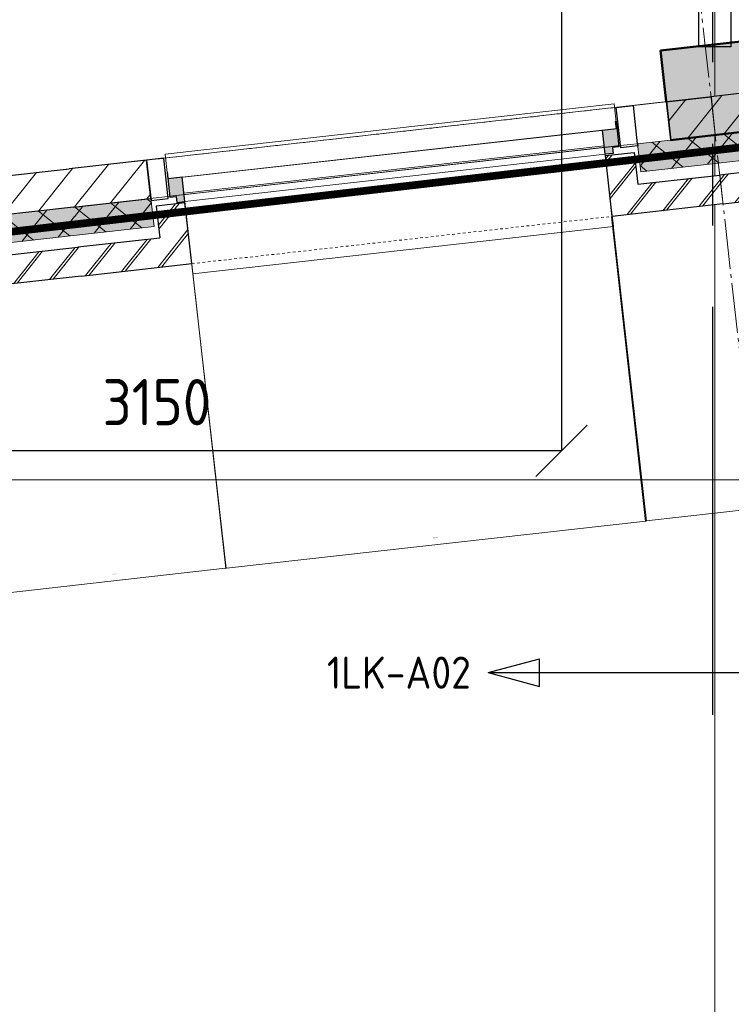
# Model space of a CAD drawing. Header units: millimetres. Extents: x -38031 to 110605, y -30229 to 92226.
# Tile 109 of 194: x 40402 to 43174, y 1458 to 5290. Entities that reach past the tile are written whole.
import ezdxf
from ezdxf.enums import TextEntityAlignment as Align

# ---------------------------------------------------------------- set-up
doc = ezdxf.new("R2010")
doc.units = ezdxf.units.MM
doc.header["$LTSCALE"] = 50
doc.set_wipeout_variables(frame=1)
doc.header["$PDMODE"] = 1
for name, pattern in [('HIDDEN', [9.525, 6.35, -3.175]), ('PHANTOM', [63.5, 31.75, -6.35, 6.35, -6.35, 6.35, -6.35]), ('STYLE_01', [0.41664, 0.20828, -0.20836]), ('STYLE_07', [1.875, 0.625, -0.20828, 0.625, -0.20836, 0.06943, -0.13893]), ('STYLE_11', [5, 3.888855, -0.416718, 0.277786, -0.416641])]:
    doc.linetypes.add(name, pattern=pattern)
for name, color, linetype, lineweight in [('00 ALGEMEEN', 7, 'Continuous', 15), ('05 LINE-.Stramien', 1, 'STYLE_11', 15), ('05 LINE-0.10 grijs', 8, 'Continuous', 9), ('21 WAND BUITEN-21F_baksteen', 7, 'Continuous', 25), ('21 WAND BUITEN-21F_kalkzandsteen', 7, 'Continuous', 25), ('21 WAND BUITEN-21G_hsb', 1, 'Continuous', 15), ('21 WAND BUITEN-29_isolatie', 1, 'Continuous', 15), ('28 CONSTRUCTIE-28E_beton', 5, 'Continuous', 50), ('Guides', 203, 'Continuous', 13), ('koppenmaten', 163, 'Continuous', 15), ('stramien', 1, 'Continuous', 15)]:
    doc.layers.add(name, color=color, linetype=linetype, lineweight=lineweight)
for name, color, linetype in [('AL$1A---_ALGEMEEN', 8, 'Continuous'), ('AL------_MAATVOERING', 2, 'Continuous'), ('AM$1A---_ARCERING', 8, 'Continuous'), ('AT$1A---_TEKST025', 8, 'Continuous'), ('BOUWKUNDIG', 8, 'Continuous'), ('brandscheiding', 5, 'HIDDEN'), ('EL6212--_S', 4, 'Continuous'), ('Kastenscheiding', 4, 'PHANTOM')]:
    doc.layers.add(name, color=color, linetype=linetype)
doc.styles.add('Arial', font='ARIAL.TTF')
doc.styles.add('BURO-018', font='iso.shx', dxfattribs={"height": 90})
doc.styles.add('BURO-035', font='ISO.shx', dxfattribs={"height": 175})
doc.styles.get("Standard").update_dxf_attribs({"font": 'iso.shx'})
doc.dimstyles.new('STABICAD', dxfattribs={"dimscale": 100, "dimtxt": 1.8, "dimasz": 2, "dimexe": 0, "dimexo": 2.5, "dimgap": 1.5, "dimtad": 0, "dimdec": 0, "dimrnd": 10, "dimzin": 0, "dimdsep": 46, "dimtxsty": 'Standard', "dimblk1": 'OBLIQUE', "dimblk2": 'OBLIQUE', "dimsah": 1, "dimcen": -3, "dimadec": 0, "dimazin": 0, "dimtfac": 1, "dimtdec": 0, "dimtofl": 0, "dimtmove": 2, "dimatfit": 3, "dimfxl": 0, "dimtvp": 1.055556, "dimtolj": 1, "dimtzin": 0, "dimarcsym": 0})
doc.dimstyles.new('VyA', dxfattribs={"dimtxt": 2.272868, "dimasz": 2.120801, "dimexe": 1.5, "dimexo": 1.59, "dimgap": 0.5, "dimtad": 1, "dimdec": 0, "dimzin": 11, "dimtxsty": 'Arial', "dimblk": 'VW_SLASH', "dimcen": 0, "dimdle": 1, "dimazin": 0, "dimtfac": 0.8, "dimtdec": 0, "dimtix": 1, "dimtmove": 0, "dimatfit": 0, "dimldrblk": 'VW_FILLEDARROW', "dimfxl": 0, "dimfrac": 2, "dimtolj": 1, "dimtzin": 11, "dimarcsym": 0})
pattern_1 = [(45, (0, 0), (70.7107, -70.7107), []), (45, (7.07, -7.07), (70.7107, -70.7107), [])]
pattern_2 = [(135, (0, 0), (70.7107, 70.7107), []), (45, (299.34, -299.34), (70.7107, -70.7107), [])]
pattern_3 = [(45, (0, 0), (70.7107, -70.7107), [])]

# ---------------------------------------------------------------- blocks, each defined once
blk = doc.blocks.new('_Oblique')
at = {"color": 0, "linetype": 'ByBlock', "lineweight": -2}
blk.add_line((-0.5, -0.5), (0.5, 0.5), dxfattribs=at)
blk = doc.blocks.new('*D119')
at = {"layer": 'AL------_MAATVOERING', "color": 0, "lineweight": -2}
for p, q in [((42512.4, 5707.9), (42512.4, 3611.7)), ((39360, 4973.4), (39360, 3611.7)), ((42512.4, 3611.7), (39360, 3611.7))]:
    blk.add_line(p, q, dxfattribs=at)
at = {"layer": 'Defpoints', "color": 0}
for p in [(42512.4, 5957.9), (39360, 5223.4), (39360, 3611.7)]:
    blk.add_point(p, dxfattribs=at)
at = {"layer": 'AL------_MAATVOERING', "color": 0, "lineweight": -2, "xscale": 200, "yscale": 200, "zscale": 200, "rotation": 180}
blk.add_blockref('_Oblique', (39360, 3611.7), dxfattribs=at)
at = {"layer": 'AL------_MAATVOERING', "color": 0, "lineweight": -2, "xscale": 200, "yscale": 200, "zscale": 200}
blk.add_blockref('_Oblique', (42512.4, 3611.7), dxfattribs=at)
at = {"layer": 'AL------_MAATVOERING', "color": 0, "insert": (40936.2, 3801.7), "char_height": 180, "attachment_point": 5}
blk.add_mtext('\\A1;3150', dxfattribs=at)
blk = doc.blocks.new('E00160')
at = {"color": 0, "linetype": 'Continuous'}
for p, q in [((-17.5, 0), (-13.5, 1.072)), ((-13.5, -1.072), (-13.5, 1.072)), ((17.5, 0), (13.5, 1.072)), ((13.5, -1.072), (13.5, 1.072)), ((-17.5, 0), (17.5, 0)), ((-17.5, 0), (-13.5, -1.072)), ((17.5, 0), (13.5, -1.072))]:
    blk.add_line(p, q, dxfattribs=at)
at = {"color": 0, "linetype": 'Continuous', "style": 'BURO-035'}
for tag, p in [('E_TEXT2', (-22.5, 0)), ('E_TEXT1', (22.5, 0))]:
    blk.add_attdef(tag, text='', height=3.5, dxfattribs=at).set_placement(p, align=Align.MIDDLE)
blk = doc.blocks.new('zijdetail kozijn 2kops')
at = {"color": 0}
blk.add_wipeout([(-63, 420), (-130, 420), (-130, 262), (-63, 262)], dxfattribs=at).dxf.layer = 'AL$1A---_ALGEMEEN'
at = {"layer": 'AM$1A---_ARCERING', "linetype": 'Continuous', "lineweight": 0}
blk.add_hatch(color=256, dxfattribs=at).paths.add_polyline_path([(-54.2, 338), (-54.2, 366), (-56, 366), (-56, 266), (-31, 266), (-31, 243), (0, 243), (0, 338), (-22, 338)])
at = {"layer": 'AL$1A---_ALGEMEEN', "color": 0}
for points in [[(-63, 420), (-130, 420), (-130, 262), (-63, 262)], [(-54.2, 338), (-54.2, 366), (-56, 366), (-56, 266), (-31, 266), (-31, 243), (0, 243), (0, 338), (-22, 338)]]:
    blk.add_lwpolyline(points, close=True, dxfattribs=at)
blk = doc.blocks.new('31x_alu-1e-mk106b-p')
at = {"color": 0}
blk.add_wipeout([(-338, 1648), (-338, 0), (-276, 0), (-276, 1648)], dxfattribs=at).dxf.layer = '05 LINE-0.10 grijs'
at = {"layer": '05 LINE-0.10 grijs', "color": 0}
for points in [[(-435, 1704), (-338, 1704), (-338, -56), (-435, -56)], [(-338, 1648), (-338, 0), (-276, 0), (-276, 1648)]]:
    blk.add_lwpolyline(points, close=True, dxfattribs=at)
at = {"layer": '00 ALGEMEEN', "color": 0, "xscale": -1, "rotation": 90}
blk.add_blockref('zijdetail kozijn 2kops', (0, 1648), dxfattribs=at)
at = {"layer": '00 ALGEMEEN', "color": 0, "rotation": 90}
blk.add_blockref('zijdetail kozijn 2kops', (0, 0), dxfattribs=at)
at = {"layer": '05 LINE-0.10 grijs', "color": 0, "linetype": 'STYLE_01'}
blk.add_line((-420, 1711), (-420, -63), dxfattribs=at)
at = {"layer": '05 LINE-0.10 grijs', "color": 0}
blk.add_lwpolyline([(-243, 1648), (40, 1648), (40, 0), (-243, 0)], close=True, dxfattribs=at)
at = {"color": 0}
blk.add_wipeout([(-113, -113), (-113, -434), (0, -434), (0, -113), (0, 0), (-238, 0), (-238, -113), (-114, -113)], dxfattribs=at).dxf.layer = '21 WAND BUITEN-21F_baksteen'
at = {"layer": 'AM$1A---_ARCERING', "linetype": 'Continuous', "lineweight": 5}
h = blk.add_hatch(dxfattribs=at)
h.set_pattern_fill('BAKSTEEN', color=256, style=0, pattern_type=2)
h.set_pattern_definition(pattern_1)
edge = h.paths.add_edge_path()
edge.add_line((-113, -113), (-113, -434))
edge.add_line((-113, -434), (0, -434))
edge.add_line((0, -434), (0, -113))
edge.add_line((0, -113), (0, 0))
edge.add_line((0, 0), (-238, 0))
edge.add_line((-238, 0), (-238, -113))
edge.add_line((-238, -113), (-114, -113))
at = {"layer": 'AM$1A---_ARCERING', "linetype": 'Continuous', "lineweight": 0}
blk.add_hatch(color=256, dxfattribs=at).paths.add_polyline_path([(-160, -130), (-270, -130), (-270, -434), (-160, -434)])
at = {"layer": 'AM$1A---_ARCERING', "linetype": 'Continuous', "lineweight": 5}
h = blk.add_hatch(dxfattribs=at)
h.set_pattern_fill('ISOLATIE', color=256, style=0, pattern_type=2)
h.set_pattern_definition(pattern_2)
h.paths.add_polyline_path([(-160, -130), (-270, -130), (-270, -434), (-160, -434)])
at = {"layer": '05 LINE-0.10 grijs', "color": 0, "linetype": 'STYLE_01'}
blk.add_line((0, 1648), (0, 0), dxfattribs=at)
at = {"layer": '21 WAND BUITEN-21F_baksteen', "color": 0}
blk.add_line((-113, -113), (-113, -434), dxfattribs=at)
at = {"layer": '21 WAND BUITEN-21F_baksteen', "color": 0, "flags": 128}
blk.add_lwpolyline([(0, -434), (0, -113), (0, 0), (-238, 0), (-238, -113), (-114, -113)], dxfattribs=at)
at = {"layer": '21 WAND BUITEN-29_isolatie', "color": 0}
blk.add_line((-160, -434), (-160, -130), dxfattribs=at)
at = {"layer": '21 WAND BUITEN-29_isolatie', "color": 0, "flags": 128}
blk.add_lwpolyline([(-160, -130), (-270, -130), (-270, -434)], dxfattribs=at)
at = {"color": 0}
for points, layer in [([(-113, 1761), (-113, 2082), (0, 2082), (0, 1761), (0, 1648), (-238, 1648), (-238, 1761), (-114, 1761)], '21 WAND BUITEN-21F_baksteen'), ([(-420, -130), (-420, -434), (-270, -434), (-270, -130)], '21 WAND BUITEN-21F_kalkzandsteen')]:
    blk.add_wipeout(points, dxfattribs=at).dxf.layer = layer
at = {"layer": 'AM$1A---_ARCERING', "linetype": 'Continuous', "lineweight": 0}
blk.add_hatch(color=256, dxfattribs=at).paths.add_polyline_path([(-160, 1778), (-270, 1778), (-270, 2082), (-160, 2082)])
at = {"layer": 'AM$1A---_ARCERING', "linetype": 'Continuous', "lineweight": 5}
h = blk.add_hatch(dxfattribs=at)
h.set_pattern_fill('ISOLATIE', color=256, style=0, pattern_type=2)
h.set_pattern_definition(pattern_2)
h.paths.add_polyline_path([(-160, 1778), (-270, 1778), (-270, 2082), (-160, 2082)])
h = blk.add_hatch(dxfattribs=at)
h.set_pattern_fill('BAKSTEEN', color=256, style=0, pattern_type=2)
h.set_pattern_definition(pattern_1)
edge = h.paths.add_edge_path()
edge.add_line((-113, 1761), (-113, 2082))
edge.add_line((-113, 2082), (0, 2082))
edge.add_line((0, 2082), (0, 1761))
edge.add_line((0, 1761), (0, 1648))
edge.add_line((0, 1648), (-238, 1648))
edge.add_line((-238, 1648), (-238, 1761))
edge.add_line((-238, 1761), (-114, 1761))
h = blk.add_hatch(dxfattribs=at)
h.set_pattern_fill('KALKZANDSTEEN', color=256, style=0, pattern_type=2)
h.set_pattern_definition(pattern_3)
h.paths.add_polyline_path([(-420, -130), (-420, -434), (-270, -434), (-270, -130)])
at = {"layer": '21 WAND BUITEN-21F_baksteen', "color": 0}
blk.add_line((-113, 1761), (-113, 2082), dxfattribs=at)
at = {"layer": '21 WAND BUITEN-21F_baksteen', "color": 0, "flags": 128}
blk.add_lwpolyline([(0, 2082), (0, 1761), (0, 1648), (-238, 1648), (-238, 1761), (-114, 1761)], dxfattribs=at)
at = {"layer": '21 WAND BUITEN-21F_kalkzandsteen', "color": 0}
blk.add_line((-420, -130), (-420, -434), dxfattribs=at)
at = {"layer": '21 WAND BUITEN-21F_kalkzandsteen', "color": 0, "flags": 128}
blk.add_lwpolyline([(-270, -434), (-270, -130), (-420, -130)], dxfattribs=at)
at = {"layer": '21 WAND BUITEN-29_isolatie', "color": 0}
blk.add_line((-160, 2082), (-160, 1778), dxfattribs=at)
at = {"layer": '21 WAND BUITEN-29_isolatie', "color": 0, "flags": 128}
blk.add_lwpolyline([(-160, 1778), (-270, 1778), (-270, 2082)], dxfattribs=at)
at = {"color": 0}
blk.add_wipeout([(-420, 1778), (-420, 2082), (-270, 2082), (-270, 1778)], dxfattribs=at).dxf.layer = '21 WAND BUITEN-21F_kalkzandsteen'
at = {"layer": 'AM$1A---_ARCERING', "linetype": 'Continuous', "lineweight": 5}
h = blk.add_hatch(dxfattribs=at)
h.set_pattern_fill('KALKZANDSTEEN', color=256, style=0, pattern_type=2)
h.set_pattern_definition(pattern_3)
h.paths.add_polyline_path([(-420, 1778), (-420, 2082), (-270, 2082), (-270, 1778)])
at = {"layer": '21 WAND BUITEN-21F_kalkzandsteen', "color": 0}
blk.add_line((-420, 1778), (-420, 2082), dxfattribs=at)
at = {"layer": '21 WAND BUITEN-21F_kalkzandsteen', "color": 0, "flags": 128}
blk.add_lwpolyline([(-270, 2082), (-270, 1778), (-420, 1778)], dxfattribs=at)
blk = doc.blocks.new('VW_SLASH')
at = {"layer": 'AL$1A---_ALGEMEEN', "color": 0, "linetype": 'ByBlock', "lineweight": -2}
blk.add_line((0, 0), (-1, 0), dxfattribs=at)
at = {"layer": 'AL$1A---_ALGEMEEN', "color": 0, "linetype": 'ByBlock', "lineweight": 5}
blk.add_line((0.5, 0.5), (-0.5, -0.5), dxfattribs=at)
blk = doc.blocks.new('*D1131')
at = {"layer": 'koppenmaten', "color": 0, "lineweight": -2}
for p, q in [((-45713, -152.9), (-45713, -1464.8)), ((-47361, -229), (-47361, -1464.8)), ((-45715.1, -1463.3), (-47358.9, -1463.3))]:
    blk.add_line(p, q, dxfattribs=at)
at = {"layer": 'koppenmaten', "color": 0, "lineweight": -2, "xscale": 2.12080078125, "yscale": 2.12080078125, "zscale": 2.12080078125, "rotation": 180}
blk.add_blockref('VW_SLASH', (-47361, -1463.3), dxfattribs=at)
at = {"layer": 'koppenmaten', "color": 0, "lineweight": -2, "xscale": 2.12080078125, "yscale": 2.12080078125, "zscale": 2.12080078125}
blk.add_blockref('VW_SLASH', (-45713, -1463.3), dxfattribs=at)
at = {"layer": 'AT$1A---_TEKST025', "insert": (-46537, -1437.1), "char_height": 2.273, "attachment_point": 5, "style": 'Arial'}
blk.add_mtext('\\A1;13K+V=82400', dxfattribs=at)
blk = doc.blocks.new('VW_FILLEDARROW')
at = {"layer": 'AL$1A---_ALGEMEEN', "color": 0, "lineweight": -2}
blk.add_solid([(0, 0), (0.5, 0.5), (0.5, -0.5)], dxfattribs=at)
blk = doc.blocks.new('*D1132')
at = {"layer": 'koppenmaten', "color": 0, "lineweight": -2}
for p, q in [((-45716.3, -271.6), (-45716.3, -1464.8)), ((-44845.5, -271.9), (-44845.5, -1464.8)), ((-45714.2, -1463.3), (-44847.6, -1463.3))]:
    blk.add_line(p, q, dxfattribs=at)
at = {"layer": 'koppenmaten', "color": 0, "lineweight": -2, "xscale": 2.12080078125, "yscale": 2.12080078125, "zscale": 2.12080078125, "rotation": 180}
blk.add_blockref('VW_SLASH', (-45716.3, -1463.3), dxfattribs=at)
at = {"layer": 'koppenmaten', "color": 0, "lineweight": -2, "xscale": 2.12080078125, "yscale": 2.12080078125, "zscale": 2.12080078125}
blk.add_blockref('VW_SLASH', (-44845.5, -1463.3), dxfattribs=at)
at = {"layer": 'AT$1A---_TEKST025', "insert": (-45280.9, -1437.1), "char_height": 2.273, "attachment_point": 5, "style": 'Arial'}
blk.add_mtext('\\A1;7K-V=43541', dxfattribs=at)
blk = doc.blocks.new('*D1134')
at = {"layer": 'koppenmaten', "color": 0, "lineweight": -2}
for p, q in [((-48229, -271.9), (-48229, -1464.8)), ((-47361.5, -271.9), (-47361.5, -1464.8)), ((-47363.6, -1463.3), (-48226.9, -1463.3))]:
    blk.add_line(p, q, dxfattribs=at)
at = {"layer": 'koppenmaten', "color": 0, "lineweight": -2, "xscale": 2.12080078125, "yscale": 2.12080078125, "zscale": 2.12080078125, "rotation": 180}
blk.add_blockref('VW_SLASH', (-48229, -1463.3), dxfattribs=at)
at = {"layer": 'koppenmaten', "color": 0, "lineweight": -2, "xscale": 2.12080078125, "yscale": 2.12080078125, "zscale": 2.12080078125}
blk.add_blockref('VW_SLASH', (-47361.5, -1463.3), dxfattribs=at)
at = {"layer": 'AT$1A---_TEKST025', "insert": (-47795.2, -1437.1), "char_height": 2.273, "attachment_point": 5, "style": 'Arial'}
blk.add_mtext('\\A1;7K-V=43376', dxfattribs=at)
blk = doc.blocks.new('kolom 350x350')
at = {"layer": 'AM$1A---_ARCERING', "linetype": 'Continuous', "lineweight": 0}
blk.add_hatch(color=256, dxfattribs=at).paths.add_polyline_path([(-175, 350), (175, 350), (175, 0), (-175, 0)])
at = {"layer": '28 CONSTRUCTIE-28E_beton', "color": 0}
blk.add_lwpolyline([(-175, 350), (175, 350), (175, 0), (-175, 0)], close=True, dxfattribs=at)
blk = doc.blocks.new('metselwerk zo gevel 1e verd')
at = {"layer": '00 ALGEMEEN', "color": 8, "xscale": -1, "rotation": 89.99999914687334}
blk.add_blockref('31x_alu-1e-mk106b-p', (-43197.5, -270.32738), dxfattribs=at)
at = {"layer": '00 ALGEMEEN', "color": 8, "xscale": -1, "rotation": 90.00000000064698}
blk.add_blockref('31x_alu-1e-mk106b-p', (-45713, -270.32735), dxfattribs=at)
at = {"layer": '05 LINE-.Stramien', "color": 8}
blk.add_line((-45279, -2275.00786), (-45279, 1174.99214), dxfattribs=at)
at = {"layer": '00 ALGEMEEN', "color": 8}
blk.add_blockref('kolom 350x350', (-45279, -0.32735), dxfattribs=at)
at = {"layer": '00 ALGEMEEN', "color": 8, "xscale": -1, "rotation": 90.00000000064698}
blk.add_blockref('31x_alu-1e-mk106b-p', (-48228.5, -270.32735), dxfattribs=at)
at = {"layer": 'koppenmaten', "color": 8}
for base, p1, p2, override, picture, middle in [((-47361, -1463.28595), (-45713, -151.32302), (-47361, -227.44536), {"dimtxt": 2.272868, "dimgap": 25, "dimlfac": 50, "dimpost": '13K+V=<>', "dimtxsty": 'Arial', "dimtmove": 2}, '*D1131', (-46537, -1437.12471)), ((-44845.5, -1463.28595), (-45716.32528, -270.00353), (-44845.5, -270.32302), {"dimtxt": 2.272868, "dimgap": 25, "dimlfac": 50, "dimpost": '7K-V=<>', "dimtxsty": 'Arial', "dimtmove": 2}, '*D1132', (-45280.91264, -1437.12471))]:
    dim = blk.add_linear_dim(base=base, p1=p1, p2=p2, dimstyle='VyA', override=override, dxfattribs=at)
    dim.commit()
    dim.dimension.update_dxf_attribs({"geometry": picture, "text_midpoint": middle})
at = {"layer": 'Guides', "color": 8}
for p, q in [((-93461, 150), (15460, 150)), ((-93461, 0), (15460, 0))]:
    blk.add_line(p, q, dxfattribs=at)
at = {"layer": 'koppenmaten', "color": 8}
dim = blk.add_linear_dim(base=(-48229, -1463.2859481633), p1=(-47361.49, -270.3273539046), p2=(-48229, -270.3273538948), dimstyle='VyA', override={"dimtxt": 2.272868, "dimgap": 25, "dimlfac": 50, "dimpost": '7K-V=<>', "dimtxsty": 'Arial', "dimtmove": 2}, dxfattribs=at)
dim.commit()
dim.dimension.update_dxf_attribs({"geometry": '*D1134', "text_midpoint": (-47795.245, -1437.1247079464)})
at = {"color": 8}
blk.add_wipeout([(-45583, 149.67265), (-45454, 149.67265), (-45454, -0.32735), (-45583, -0.32735)], dxfattribs=at).dxf.layer = '21 WAND BUITEN-21G_hsb'
at = {"layer": '21 WAND BUITEN-21G_hsb', "color": 8}
blk.add_lwpolyline([(-45583, 149.67265), (-45454, 149.67265), (-45454, -0.32735), (-45583, -0.32735)], close=True, dxfattribs=at)
blk = doc.blocks.new('200254 W 211 30-06-2008')
at = {"layer": 'stramien', "linetype": 'STYLE_07', "ltscale": 50}
blk.add_line((18923.73, 3085.945), (21069.721, 3085.945), dxfattribs=at)
blk.add_wipeout([(19895.699, 3297.445), (19898.199, 3297.445), (19898.199, 3119.645), (19895.699, 3119.645)]).dxf.layer = 'AL$1A---_ALGEMEEN'
at = {"layer": 'AL$1A---_ALGEMEEN'}
blk.add_lwpolyline([(19895.699, 3297.445), (19898.199, 3297.445), (19898.199, 3119.645), (19895.699, 3119.645)], close=True, dxfattribs=at)
at = {"layer": 'stramien', "linetype": 'STYLE_07', "ltscale": 50}
for p, q in [((19896.949, 2737.405), (19896.949, 3963.005)), ((18888.739, 2999.551), (21031.949, 3240.237))]:
    blk.add_line(p, q, dxfattribs=at)
at = {"layer": '00 ALGEMEEN', "color": 0, "xscale": 0.02, "yscale": 0.02, "zscale": 0.02, "rotation": 6.40755072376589}
blk.add_blockref('metselwerk zo gevel 1e verd', (20796.892, 3213.846), dxfattribs=at)

msp = doc.modelspace()

# ---------------------------------------------------------------- block references
at = {"layer": 'BOUWKUNDIG', "xscale": 50, "yscale": 50, "zscale": 50}
msp.add_blockref('200254 W 211 30-06-2008', (-951737.5, -150797.3), dxfattribs=at)

# ---------------------------------------------------------------- next in the draw order: linework, layer by layer
at = {"layer": 'brandscheiding', "const_width": 30}
msp.add_lwpolyline([(56890, 25700), (29340, 25700), (29340, 23260), (27520, 23260), (27520, 2980), (58112.4, 6515.8)], dxfattribs=at)
at = {"layer": 'Kastenscheiding'}
msp.add_line((43101.9, 2584.6), (43101.9, 14583.6), dxfattribs=at)

# ---------------------------------------------------------------- next in the draw order: block references
at = {"layer": 'EL6212--_S'}
ref = msp.add_blockref('E00160', (43101.9, 2749), dxfattribs=dict(at, xscale=50, yscale=50, zscale=50))
ref.add_attrib('E_TEXT1', '1LK-A03', dxfattribs={"layer": '0', "color": 2, "linetype": 'Continuous', "height": 125, "style": 'BURO-018'}).set_placement((44336.6, 2749), align=Align.MIDDLE)
ref.add_attrib('E_TEXT2', '1LK-A02', dxfattribs={"layer": '0', "color": 2, "linetype": 'Continuous', "height": 125, "style": 'BURO-018'}).set_placement((41878.7, 2749), align=Align.MIDDLE)

# ---------------------------------------------------------------- next in the draw order: dimensions: what is measured, and where the dimension line sits
at = {"layer": 'AL------_MAATVOERING'}
dim = msp.add_linear_dim(base=(39360, 3611.7), p1=(42512.4, 5957.9), p2=(39360, 5223.4), dimstyle='STABICAD', dxfattribs=at)
dim.commit()
dim.dimension.update_dxf_attribs({"geometry": '*D119', "text_midpoint": (40936.2, 3801.7)})

doc.saveas('drawing.dxf')
